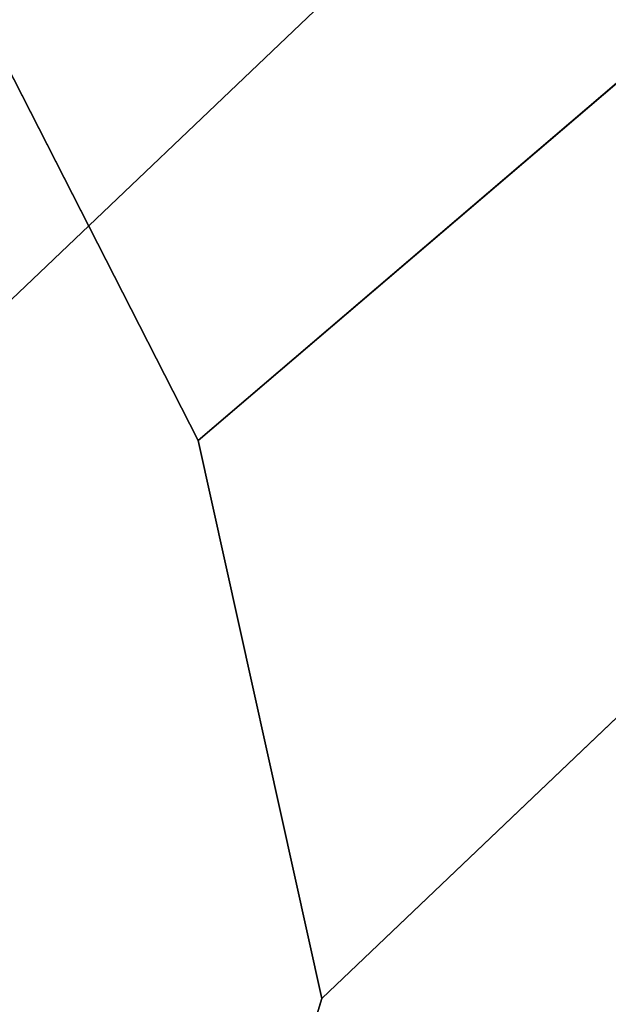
# Model space of a CAD drawing. Extents: x 0.3 to 31.7, y -15.7 to 15.7.
# Tile 33 of 80: x 5.08633 to 5.0917, y -10.91933 to -10.91035. Entities that reach past the tile are written whole.
import ezdxf

# ---------------------------------------------------------------- set-up
doc = ezdxf.new("R2010")
doc.units = 0
doc.header["$MEASUREMENT"] = 0
doc.layers.get('0').update_dxf_attribs({"linetype": 'CONTINUOUS'})

# ---------------------------------------------------------------- blocks, each defined once
blk = doc.blocks.new('LUXORA_ZWIS_DU_Y_STL')
at = {"color": 0}
for p, q in [((5.1460452, -10.8559556, 0.7119495), (5.065811, -10.9323721, 0.7119495)), ((5.1460452, -10.8559556, 0.7119495), (5.065811, -10.9323721, 0.7119495)), ((5.0879615, -10.9141853, 0.6677964), (5.1505754, -10.8607122, 0.6733436)), ((5.0879615, -10.9141853, 0.6677964), (5.1505754, -10.8607122, 0.6733436)), ((5.1505754, -10.8607122, 0.6733436), (5.0890879, -10.9192736, 0.6733436)), ((5.1505754, -10.8607122, 0.6733436), (5.0890879, -10.9192736, 0.6733436)), ((5.0879615, -10.9141853, 0.6677964), (5.0852762, -10.9089288, 0.6634781)), ((5.0879615, -10.9141853, 0.6677964), (5.0852762, -10.9089288, 0.6634781)), ((5.0890879, -10.9192736, 0.6733436), (5.0879615, -10.9141853, 0.6677964)), ((5.0890879, -10.9192736, 0.6733436), (5.0879615, -10.9141853, 0.6677964)), ((5.0864969, -10.9277836, 0.686782), (5.0890879, -10.9192736, 0.6733436)), ((5.0864969, -10.9277836, 0.686782), (5.0890879, -10.9192736, 0.6733436))]:
    blk.add_line(p, q, dxfattribs=at)
mesh = blk.add_polyface(dxfattribs=at)
corners = [(5.0959526, -10.8211391, 4.1460109), (5.0154618, -10.908411, 4.1460109), (5.0202329, -10.9135894, 4.1472049)]
mesh.append_faces([[corners[k] for k in face] for face in [(0, 1, 2)]], dxfattribs={"color": 0})
mesh = blk.add_polyface(dxfattribs=at)
corners = [(5.1059092, -10.830322, 4.1500437), (5.0959526, -10.8211391, 4.1460109), (5.0202329, -10.9135894, 4.1472049)]
mesh.append_faces([[corners[k] for k in face] for face in [(0, 1, 2)]], dxfattribs={"color": 0})
mesh = blk.add_polyface(dxfattribs=at)
corners = [(5.1190684, -10.8276307, 0.7100825), (5.0369999, -10.9136074, 0.7144008), (5.0343146, -10.9083509, 0.7100825)]
mesh.append_faces([[corners[k] for k in face] for face in [(0, 1, 2)]], dxfattribs={"color": 0})
mesh = blk.add_polyface(dxfattribs=at)
corners = [(5.1274728, -10.8364556, 0.7172396), (5.0369999, -10.9136074, 0.7144008), (5.1190684, -10.8276307, 0.7100825)]
mesh.append_faces([[corners[k] for k in face] for face in [(0, 1, 2)]], dxfattribs={"color": 0})
mesh = blk.add_polyface(dxfattribs=at)
corners = [(5.1059092, -10.830322, 4.1500437), (5.0202329, -10.9135894, 4.1472049), (5.0254188, -10.9175939, 4.1500437)]
mesh.append_faces([[corners[k] for k in face] for face in [(0, 1, 2)]], dxfattribs={"color": 0})
mesh = blk.add_polyface(dxfattribs=at)
corners = [(5.1274728, -10.8364556, 0.7172396), (5.0410882, -10.9187293, 0.7172396), (5.0369999, -10.9136074, 0.7144008)]
mesh.append_faces([[corners[k] for k in face] for face in [(0, 1, 2)]], dxfattribs={"color": 0})
mesh = blk.add_polyface(dxfattribs=at)
corners = [(5.0488828, -10.9100378, 4.1872799), (5.1165651, -10.8401501, 4.1733473), (5.0442907, -10.918513, 4.1733473), (5.1148224, -10.8385425, 4.1872799)]
mesh.append_faces([[corners[k] for k in face] for face in [(0, 1, 2), (1, 0, 3)]], dxfattribs={"vtx0": -1, "color": 0})
mesh = blk.add_polyface(dxfattribs=at)
corners = [(5.1505754, -10.8607122, 0.6733436), (5.0852762, -10.9089288, 0.6634781), (5.0879615, -10.9141853, 0.6677964)]
mesh.append_faces([[corners[k] for k in face] for face in [(0, 1, 2)]], dxfattribs={"color": 0})
mesh = blk.add_polyface(dxfattribs=at)
corners = [(5.0864969, -10.9277836, 0.686782), (5.1505754, -10.8607122, 0.6733436), (5.0890879, -10.9192736, 0.6733436), (5.1535929, -10.8638805, 0.686782)]
mesh.append_faces([[corners[k] for k in face] for face in [(0, 1, 2), (1, 0, 3)]], dxfattribs={"vtx0": -1, "color": 0})
mesh = blk.add_polyface(dxfattribs=at)
corners = [(5.1505754, -10.8607122, 0.6733436), (5.0879615, -10.9141853, 0.6677964), (5.0890879, -10.9192736, 0.6733436)]
mesh.append_faces([[corners[k] for k in face] for face in [(0, 1, 2)]], dxfattribs={"color": 0})

msp = doc.modelspace()

# ---------------------------------------------------------------- block references
at = {"color": 0}
msp.add_blockref('LUXORA_ZWIS_DU_Y_STL', (0, 0), dxfattribs=at)

doc.saveas('drawing.dxf')
